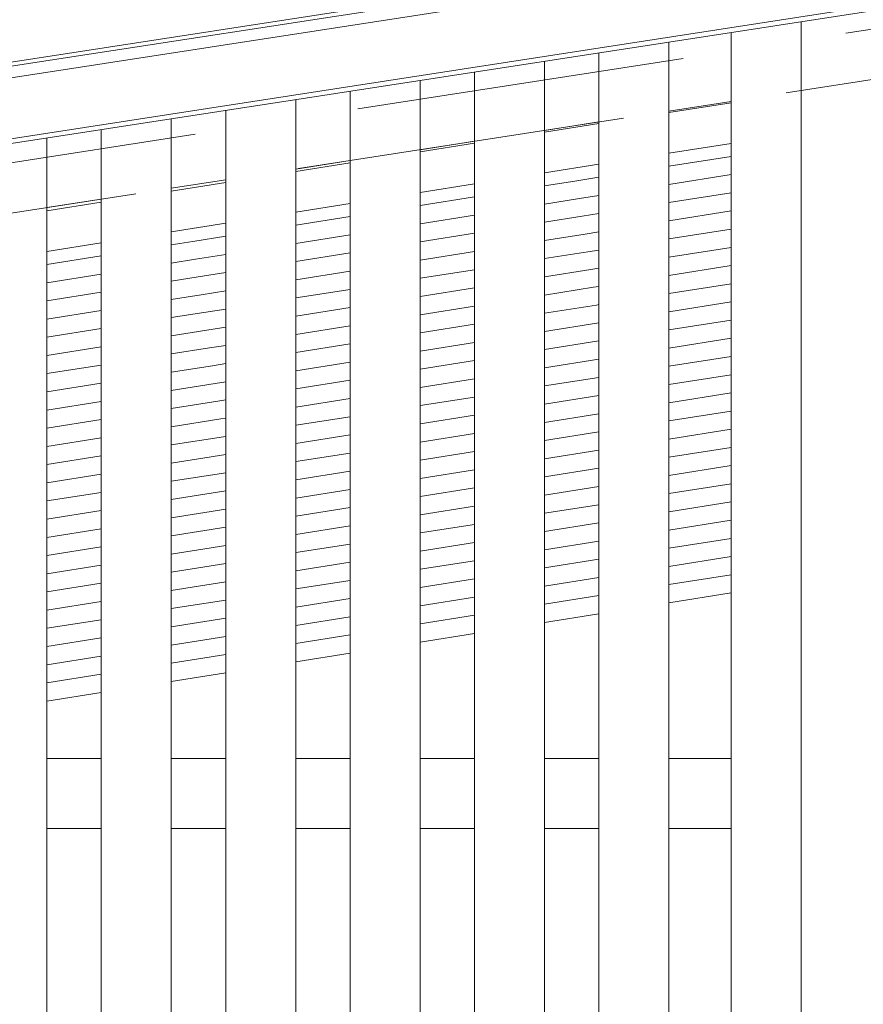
# Model space of a CAD drawing. Header units: millimetres. Extents: x -65 to 293624, y -1905 to 31061.
# Tile 240 of 256: x 121454 to 121997, y 23453 to 24087. Entities that reach past the tile are written whole.
import ezdxf

# ---------------------------------------------------------------- set-up
doc = ezdxf.new("R2010")
doc.units = ezdxf.units.MM
doc.header["$MEASUREMENT"] = 0
doc.linetypes.add('Hidden Line', pattern=[317.5, 211.666667, -105.833333])
for name, color, linetype in [('00 2D joon.AR', 7, 'Continuous'), ('00 Tekst.AR', 7, 'Continuous'), ('1236 Katuslaed.AR', 7, 'Continuous'), ('1245 Sisehoovi varjestus.AR', 7, 'Continuous'), ('1248 Vihmaveerennid.AR', 7, 'Continuous'), ('1253 Terrassipostid.AR', 7, 'Continuous'), ('1263 Katuse alusserv.AR', 7, 'Continuous')]:
    doc.layers.add(name, color=color, linetype=linetype)
doc.dimstyles.new('GENERATED_STYLE__1', dxfattribs={"dimtxt": 0.18, "dimasz": 91.2, "dimexe": 0.18, "dimexo": 0.0625, "dimgap": 0, "dimtad": 0, "dimtih": 1, "dimtoh": 1, "dimdec": 4, "dimzin": 0, "dimdsep": 46, "dimcen": 0.09, "dimadec": 0, "dimazin": 0, "dimtfac": 1, "dimtdec": 4, "dimtmove": 0, "dimatfit": 3, "dimldrblk": 'ARROWHEAD_5', "dimfxl": 0, "dimtolj": 1, "dimtzin": 0, "dimarcsym": 0})

# ---------------------------------------------------------------- blocks, each defined once
blk = doc.blocks.new('Section Element_1064_3', base_point=(20443.11, 12361.43))
at = {"layer": '1253 Terrassipostid.AR', "color": 7, "linetype": 'Continuous', "lineweight": 13}
blk.add_line((121956.87, 20346.46), (121956.87, 24085.34), dxfattribs=at)
blk = doc.blocks.new('Section Element_1428_3', base_point=(20443.11, 12361.43))
at = {"layer": '1248 Vihmaveerennid.AR', "color": 7, "linetype": 'Continuous', "lineweight": 13}
for p, q in [((107570.49, 21918.29), (129117.53, 25242.47)), ((107568.05, 21915.2), (129117.8, 25239.8)), ((115501.87, 23131.81), (129118.53, 25232.53)), ((115501.87, 23092.64), (129122.41, 25193.96)), ((115501.87, 23089.49), (129122.72, 25190.86))]:
    blk.add_line(p, q, dxfattribs=at)
blk = doc.blocks.new('Section Element_1675_3', base_point=(20443.11, 12361.43))
at = {"layer": '1245 Sisehoovi varjestus.AR', "color": 7, "linetype": 'Continuous', "lineweight": 13}
for p, q in [((121506.87, 23611.43), (121471.87, 23611.43)), ((121586.87, 23611.43), (121551.87, 23611.43)), ((121666.87, 23611.43), (121631.87, 23611.43)), ((121746.87, 23611.43), (121711.87, 23611.43)), ((121826.87, 23611.43), (121791.87, 23611.43)), ((121911.87, 23611.43), (121871.87, 23611.43)), ((121506.87, 23566.43), (121471.87, 23566.43)), ((121586.87, 23566.43), (121551.87, 23566.43)), ((121666.87, 23566.43), (121631.87, 23566.43)), ((121746.87, 23566.43), (121711.87, 23566.43)), ((121826.87, 23566.43), (121791.87, 23566.43)), ((121911.87, 23566.43), (121871.87, 23566.43))]:
    blk.add_line(p, q, dxfattribs=at)
blk = doc.blocks.new('*X2310', base_point=(20443.11, 12361.43))
at = {"layer": '1263 Katuse alusserv.AR', "color": 7, "linetype": 'Continuous', "lineweight": 13}
for p, q in [((121506.87, 23934.72), (121471.87, 23929.19)), ((121506.87, 23934.72), (121471.87, 23929.19)), ((121506.87, 23923.02), (121471.87, 23917.49)), ((121506.87, 23923.02), (121471.87, 23917.49)), ((121506.87, 23911.32), (121471.87, 23905.79)), ((121506.87, 23911.32), (121471.87, 23905.79)), ((121506.87, 23899.63), (121471.87, 23894.1)), ((121506.87, 23899.63), (121471.87, 23894.1)), ((121506.87, 23887.93), (121471.87, 23882.4)), ((121506.87, 23887.93), (121471.87, 23882.4)), ((121506.87, 23876.23), (121471.87, 23870.7)), ((121506.87, 23876.23), (121471.87, 23870.7)), ((121506.87, 23864.53), (121471.87, 23859)), ((121506.87, 23864.53), (121471.87, 23859)), ((121506.87, 23852.83), (121471.87, 23847.3)), ((121506.87, 23852.83), (121471.87, 23847.3)), ((121506.87, 23841.13), (121471.87, 23835.6)), ((121506.87, 23841.13), (121471.87, 23835.6)), ((121506.87, 23829.44), (121471.87, 23823.91)), ((121506.87, 23829.44), (121471.87, 23823.91)), ((121506.87, 23817.74), (121471.87, 23812.21)), ((121506.87, 23817.74), (121471.87, 23812.21)), ((121506.87, 23806.04), (121471.87, 23800.51)), ((121506.87, 23806.04), (121471.87, 23800.51)), ((121506.87, 23794.34), (121471.87, 23788.81)), ((121506.87, 23794.34), (121471.87, 23788.81)), ((121506.87, 23782.64), (121471.87, 23777.11)), ((121506.87, 23782.64), (121471.87, 23777.11)), ((121506.87, 23770.95), (121471.87, 23765.42)), ((121506.87, 23770.95), (121471.87, 23765.42)), ((121506.87, 23759.25), (121471.87, 23753.72)), ((121506.87, 23759.25), (121471.87, 23753.72)), ((121506.87, 23747.55), (121471.87, 23742.02)), ((121506.87, 23747.55), (121471.87, 23742.02)), ((121506.87, 23735.85), (121471.87, 23730.32)), ((121506.87, 23735.85), (121471.87, 23730.32)), ((121506.87, 23724.15), (121471.87, 23718.62)), ((121506.87, 23724.15), (121471.87, 23718.62)), ((121506.87, 23712.45), (121471.87, 23706.92)), ((121506.87, 23712.45), (121471.87, 23706.92)), ((121506.87, 23700.76), (121471.87, 23695.23)), ((121506.87, 23700.76), (121471.87, 23695.23)), ((121506.87, 23689.06), (121471.87, 23683.53)), ((121506.87, 23689.06), (121471.87, 23683.53)), ((121506.87, 23677.36), (121471.87, 23671.83)), ((121506.87, 23677.36), (121471.87, 23671.83)), ((121506.87, 23665.66), (121471.87, 23660.13)), ((121506.87, 23665.66), (121471.87, 23660.13))]:
    blk.add_line(p, q, dxfattribs=at)
blk = doc.blocks.new('*X2311', base_point=(20443.11, 12361.43))
at = {"layer": '1263 Katuse alusserv.AR', "color": 7, "linetype": 'Continuous', "lineweight": 13}
for p, q in [((121506.87, 23934.72), (121471.87, 23929.19)), ((121506.87, 23934.72), (121471.87, 23929.19)), ((121506.87, 23923.02), (121471.87, 23917.49)), ((121506.87, 23923.02), (121471.87, 23917.49)), ((121506.87, 23911.32), (121471.87, 23905.79)), ((121506.87, 23911.32), (121471.87, 23905.79)), ((121506.87, 23899.63), (121471.87, 23894.1)), ((121506.87, 23899.63), (121471.87, 23894.1)), ((121506.87, 23887.93), (121471.87, 23882.4)), ((121506.87, 23887.93), (121471.87, 23882.4)), ((121506.87, 23876.23), (121471.87, 23870.7)), ((121506.87, 23876.23), (121471.87, 23870.7)), ((121506.87, 23864.53), (121471.87, 23859)), ((121506.87, 23864.53), (121471.87, 23859)), ((121506.87, 23852.83), (121471.87, 23847.3)), ((121506.87, 23852.83), (121471.87, 23847.3)), ((121506.87, 23841.13), (121471.87, 23835.6)), ((121506.87, 23841.13), (121471.87, 23835.6)), ((121506.87, 23829.44), (121471.87, 23823.91)), ((121506.87, 23829.44), (121471.87, 23823.91)), ((121506.87, 23817.74), (121471.87, 23812.21)), ((121506.87, 23817.74), (121471.87, 23812.21)), ((121506.87, 23806.04), (121471.87, 23800.51)), ((121506.87, 23806.04), (121471.87, 23800.51)), ((121506.87, 23794.34), (121471.87, 23788.81)), ((121506.87, 23794.34), (121471.87, 23788.81)), ((121506.87, 23782.64), (121471.87, 23777.11)), ((121506.87, 23782.64), (121471.87, 23777.11)), ((121506.87, 23770.95), (121471.87, 23765.42)), ((121506.87, 23770.95), (121471.87, 23765.42)), ((121506.87, 23759.25), (121471.87, 23753.72)), ((121506.87, 23759.25), (121471.87, 23753.72)), ((121506.87, 23747.55), (121471.87, 23742.02)), ((121506.87, 23747.55), (121471.87, 23742.02)), ((121506.87, 23735.85), (121471.87, 23730.32)), ((121506.87, 23735.85), (121471.87, 23730.32)), ((121506.87, 23724.15), (121471.87, 23718.62)), ((121506.87, 23724.15), (121471.87, 23718.62)), ((121506.87, 23712.45), (121471.87, 23706.92)), ((121506.87, 23712.45), (121471.87, 23706.92)), ((121506.87, 23700.76), (121471.87, 23695.23)), ((121506.87, 23700.76), (121471.87, 23695.23)), ((121506.87, 23689.06), (121471.87, 23683.53)), ((121506.87, 23689.06), (121471.87, 23683.53)), ((121506.87, 23677.36), (121471.87, 23671.83)), ((121506.87, 23677.36), (121471.87, 23671.83)), ((121506.87, 23665.66), (121471.87, 23660.13)), ((121506.87, 23665.66), (121471.87, 23660.13))]:
    blk.add_line(p, q, dxfattribs=at)
blk = doc.blocks.new('*X2312', base_point=(20443.11, 12361.43))
at = {"layer": '1263 Katuse alusserv.AR', "color": 7, "linetype": 'Continuous', "lineweight": 13}
for p, q in [((121565.67, 23944.01), (121551.87, 23941.83)), ((121565.67, 23944.01), (121551.87, 23941.83)), ((121586.87, 23947.36), (121565.67, 23944.01)), ((121586.87, 23947.36), (121565.67, 23944.01)), ((121567.47, 23932.6), (121551.87, 23930.13)), ((121567.47, 23932.6), (121551.87, 23930.13)), ((121586.87, 23935.66), (121567.47, 23932.6)), ((121586.87, 23935.66), (121567.47, 23932.6)), ((121586.87, 23923.96), (121569.27, 23921.18)), ((121586.87, 23923.96), (121569.27, 23921.18)), ((121569.27, 23921.18), (121551.87, 23918.43)), ((121569.27, 23921.18), (121551.87, 23918.43)), ((121586.87, 23912.27), (121571.08, 23909.77)), ((121586.87, 23912.27), (121571.08, 23909.77)), ((121571.08, 23909.77), (121551.87, 23906.74)), ((121571.08, 23909.77), (121551.87, 23906.74)), ((121572.88, 23898.36), (121551.87, 23895.04)), ((121572.88, 23898.36), (121551.87, 23895.04)), ((121586.87, 23900.57), (121572.88, 23898.36)), ((121586.87, 23900.57), (121572.88, 23898.36)), ((121574.68, 23886.94), (121551.87, 23883.34)), ((121574.68, 23886.94), (121551.87, 23883.34)), ((121586.87, 23888.87), (121574.68, 23886.94)), ((121586.87, 23888.87), (121574.68, 23886.94)), ((121576.49, 23875.53), (121551.87, 23871.64)), ((121576.49, 23875.53), (121551.87, 23871.64)), ((121586.87, 23877.17), (121576.49, 23875.53)), ((121586.87, 23877.17), (121576.49, 23875.53)), ((121578.29, 23864.12), (121551.87, 23859.94)), ((121578.29, 23864.12), (121551.87, 23859.94)), ((121586.87, 23865.47), (121578.29, 23864.12)), ((121586.87, 23865.47), (121578.29, 23864.12)), ((121580.09, 23852.7), (121551.87, 23848.24)), ((121580.09, 23852.7), (121551.87, 23848.24)), ((121586.87, 23853.78), (121580.09, 23852.7)), ((121586.87, 23853.78), (121580.09, 23852.7)), ((121586.87, 23842.08), (121581.9, 23841.29)), ((121586.87, 23842.08), (121581.9, 23841.29)), ((121581.9, 23841.29), (121551.87, 23836.55)), ((121581.9, 23841.29), (121551.87, 23836.55)), ((121583.7, 23829.88), (121551.87, 23824.85)), ((121583.7, 23829.88), (121551.87, 23824.85)), ((121586.87, 23830.38), (121583.7, 23829.88)), ((121586.87, 23830.38), (121583.7, 23829.88)), ((121585.5, 23818.46), (121551.87, 23813.15)), ((121585.5, 23818.46), (121551.87, 23813.15)), ((121586.87, 23818.68), (121585.5, 23818.46)), ((121586.87, 23818.68), (121585.5, 23818.46)), ((121586.87, 23806.98), (121551.87, 23801.45)), ((121586.87, 23806.98), (121551.87, 23801.45)), ((121586.87, 23795.28), (121551.87, 23789.75)), ((121586.87, 23795.28), (121551.87, 23789.75)), ((121586.87, 23783.59), (121551.87, 23778.06)), ((121586.87, 23783.59), (121551.87, 23778.06)), ((121586.87, 23771.89), (121551.87, 23766.36)), ((121586.87, 23771.89), (121551.87, 23766.36)), ((121586.87, 23760.19), (121551.87, 23754.66)), ((121586.87, 23760.19), (121551.87, 23754.66)), ((121586.87, 23748.49), (121551.87, 23742.96)), ((121586.87, 23748.49), (121551.87, 23742.96)), ((121586.87, 23736.79), (121551.87, 23731.26)), ((121586.87, 23736.79), (121551.87, 23731.26)), ((121586.87, 23725.09), (121551.87, 23719.56)), ((121586.87, 23725.09), (121551.87, 23719.56)), ((121586.87, 23713.4), (121551.87, 23707.87)), ((121586.87, 23713.4), (121551.87, 23707.87)), ((121586.87, 23701.7), (121551.87, 23696.17)), ((121586.87, 23701.7), (121551.87, 23696.17)), ((121586.87, 23690), (121551.87, 23684.47)), ((121586.87, 23690), (121551.87, 23684.47)), ((121586.87, 23678.3), (121551.87, 23672.77)), ((121586.87, 23678.3), (121551.87, 23672.77))]:
    blk.add_line(p, q, dxfattribs=at)
blk = doc.blocks.new('*X2313', base_point=(20443.11, 12361.43))
at = {"layer": '1263 Katuse alusserv.AR', "color": 7, "linetype": 'Continuous', "lineweight": 13}
for p, q in [((121565.67, 23944.01), (121551.87, 23941.83)), ((121565.67, 23944.01), (121551.87, 23941.83)), ((121586.87, 23947.36), (121565.67, 23944.01)), ((121586.87, 23947.36), (121565.67, 23944.01)), ((121567.47, 23932.6), (121551.87, 23930.13)), ((121567.47, 23932.6), (121551.87, 23930.13)), ((121586.87, 23935.66), (121567.47, 23932.6)), ((121586.87, 23935.66), (121567.47, 23932.6)), ((121586.87, 23923.96), (121569.27, 23921.18)), ((121586.87, 23923.96), (121569.27, 23921.18)), ((121569.27, 23921.18), (121551.87, 23918.43)), ((121569.27, 23921.18), (121551.87, 23918.43)), ((121586.87, 23912.27), (121571.08, 23909.77)), ((121586.87, 23912.27), (121571.08, 23909.77)), ((121571.08, 23909.77), (121551.87, 23906.74)), ((121571.08, 23909.77), (121551.87, 23906.74)), ((121572.88, 23898.36), (121551.87, 23895.04)), ((121572.88, 23898.36), (121551.87, 23895.04)), ((121586.87, 23900.57), (121572.88, 23898.36)), ((121586.87, 23900.57), (121572.88, 23898.36)), ((121574.68, 23886.94), (121551.87, 23883.34)), ((121574.68, 23886.94), (121551.87, 23883.34)), ((121586.87, 23888.87), (121574.68, 23886.94)), ((121586.87, 23888.87), (121574.68, 23886.94)), ((121576.49, 23875.53), (121551.87, 23871.64)), ((121576.49, 23875.53), (121551.87, 23871.64)), ((121586.87, 23877.17), (121576.49, 23875.53)), ((121586.87, 23877.17), (121576.49, 23875.53)), ((121578.29, 23864.12), (121551.87, 23859.94)), ((121578.29, 23864.12), (121551.87, 23859.94)), ((121586.87, 23865.47), (121578.29, 23864.12)), ((121586.87, 23865.47), (121578.29, 23864.12)), ((121580.09, 23852.7), (121551.87, 23848.24)), ((121580.09, 23852.7), (121551.87, 23848.24)), ((121586.87, 23853.78), (121580.09, 23852.7)), ((121586.87, 23853.78), (121580.09, 23852.7)), ((121586.87, 23842.08), (121581.9, 23841.29)), ((121586.87, 23842.08), (121581.9, 23841.29)), ((121581.9, 23841.29), (121551.87, 23836.55)), ((121581.9, 23841.29), (121551.87, 23836.55)), ((121583.7, 23829.88), (121551.87, 23824.85)), ((121583.7, 23829.88), (121551.87, 23824.85)), ((121586.87, 23830.38), (121583.7, 23829.88)), ((121586.87, 23830.38), (121583.7, 23829.88)), ((121585.5, 23818.46), (121551.87, 23813.15)), ((121585.5, 23818.46), (121551.87, 23813.15)), ((121586.87, 23818.68), (121585.5, 23818.46)), ((121586.87, 23818.68), (121585.5, 23818.46)), ((121586.87, 23806.98), (121551.87, 23801.45)), ((121586.87, 23806.98), (121551.87, 23801.45)), ((121586.87, 23795.28), (121551.87, 23789.75)), ((121586.87, 23795.28), (121551.87, 23789.75)), ((121586.87, 23783.59), (121551.87, 23778.06)), ((121586.87, 23783.59), (121551.87, 23778.06)), ((121586.87, 23771.89), (121551.87, 23766.36)), ((121586.87, 23771.89), (121551.87, 23766.36)), ((121586.87, 23760.19), (121551.87, 23754.66)), ((121586.87, 23760.19), (121551.87, 23754.66)), ((121586.87, 23748.49), (121551.87, 23742.96)), ((121586.87, 23748.49), (121551.87, 23742.96)), ((121586.87, 23736.79), (121551.87, 23731.26)), ((121586.87, 23736.79), (121551.87, 23731.26)), ((121586.87, 23725.09), (121551.87, 23719.56)), ((121586.87, 23725.09), (121551.87, 23719.56)), ((121586.87, 23713.4), (121551.87, 23707.87)), ((121586.87, 23713.4), (121551.87, 23707.87)), ((121586.87, 23701.7), (121551.87, 23696.17)), ((121586.87, 23701.7), (121551.87, 23696.17)), ((121586.87, 23690), (121551.87, 23684.47)), ((121586.87, 23690), (121551.87, 23684.47)), ((121586.87, 23678.3), (121551.87, 23672.77)), ((121586.87, 23678.3), (121551.87, 23672.77))]:
    blk.add_line(p, q, dxfattribs=at)
blk = doc.blocks.new('*X2314', base_point=(20443.11, 12361.43))
at = {"layer": '1263 Katuse alusserv.AR', "color": 7, "linetype": 'Continuous', "lineweight": 13}
for p, q in [((121666.87, 23960), (121631.87, 23954.47)), ((121666.87, 23960), (121631.87, 23954.47)), ((121666.87, 23948.3), (121631.87, 23942.77)), ((121666.87, 23948.3), (121631.87, 23942.77)), ((121666.87, 23936.61), (121631.87, 23931.07)), ((121666.87, 23936.61), (121631.87, 23931.07)), ((121666.87, 23924.91), (121631.87, 23919.38)), ((121666.87, 23924.91), (121631.87, 23919.38)), ((121666.87, 23913.21), (121631.87, 23907.68)), ((121666.87, 23913.21), (121631.87, 23907.68)), ((121666.87, 23901.51), (121631.87, 23895.98)), ((121666.87, 23901.51), (121631.87, 23895.98)), ((121666.87, 23889.81), (121631.87, 23884.28)), ((121666.87, 23889.81), (121631.87, 23884.28)), ((121666.87, 23878.11), (121631.87, 23872.58)), ((121666.87, 23878.11), (121631.87, 23872.58)), ((121666.87, 23866.42), (121631.87, 23860.89)), ((121666.87, 23866.42), (121631.87, 23860.89)), ((121666.87, 23854.72), (121631.87, 23849.19)), ((121666.87, 23854.72), (121631.87, 23849.19)), ((121666.87, 23843.02), (121631.87, 23837.49)), ((121666.87, 23843.02), (121631.87, 23837.49)), ((121666.87, 23831.32), (121631.87, 23825.79)), ((121666.87, 23831.32), (121631.87, 23825.79)), ((121666.87, 23819.62), (121631.87, 23814.09)), ((121666.87, 23819.62), (121631.87, 23814.09)), ((121666.87, 23807.92), (121631.87, 23802.39)), ((121666.87, 23807.92), (121631.87, 23802.39)), ((121666.87, 23796.23), (121631.87, 23790.7)), ((121666.87, 23796.23), (121631.87, 23790.7)), ((121666.87, 23784.53), (121631.87, 23779)), ((121666.87, 23784.53), (121631.87, 23779)), ((121666.87, 23772.83), (121631.87, 23767.3)), ((121666.87, 23772.83), (121631.87, 23767.3)), ((121666.87, 23761.13), (121631.87, 23755.6)), ((121666.87, 23761.13), (121631.87, 23755.6)), ((121666.87, 23749.43), (121631.87, 23743.9)), ((121666.87, 23749.43), (121631.87, 23743.9)), ((121666.87, 23737.73), (121631.87, 23732.2)), ((121666.87, 23737.73), (121631.87, 23732.2)), ((121666.87, 23726.04), (121631.87, 23720.51)), ((121666.87, 23726.04), (121631.87, 23720.51)), ((121666.87, 23714.34), (121631.87, 23708.81)), ((121666.87, 23714.34), (121631.87, 23708.81)), ((121666.87, 23702.64), (121631.87, 23697.11)), ((121666.87, 23702.64), (121631.87, 23697.11)), ((121666.87, 23690.94), (121631.87, 23685.41)), ((121666.87, 23690.94), (121631.87, 23685.41))]:
    blk.add_line(p, q, dxfattribs=at)
blk = doc.blocks.new('*X2315', base_point=(20443.11, 12361.43))
at = {"layer": '1263 Katuse alusserv.AR', "color": 7, "linetype": 'Continuous', "lineweight": 13}
for p, q in [((121666.87, 23960), (121631.87, 23954.47)), ((121666.87, 23960), (121631.87, 23954.47)), ((121666.87, 23948.3), (121631.87, 23942.77)), ((121666.87, 23948.3), (121631.87, 23942.77)), ((121666.87, 23936.61), (121631.87, 23931.07)), ((121666.87, 23936.61), (121631.87, 23931.07)), ((121666.87, 23924.91), (121631.87, 23919.38)), ((121666.87, 23924.91), (121631.87, 23919.38)), ((121666.87, 23913.21), (121631.87, 23907.68)), ((121666.87, 23913.21), (121631.87, 23907.68)), ((121666.87, 23901.51), (121631.87, 23895.98)), ((121666.87, 23901.51), (121631.87, 23895.98)), ((121666.87, 23889.81), (121631.87, 23884.28)), ((121666.87, 23889.81), (121631.87, 23884.28)), ((121666.87, 23878.11), (121631.87, 23872.58)), ((121666.87, 23878.11), (121631.87, 23872.58)), ((121666.87, 23866.42), (121631.87, 23860.89)), ((121666.87, 23866.42), (121631.87, 23860.89)), ((121666.87, 23854.72), (121631.87, 23849.19)), ((121666.87, 23854.72), (121631.87, 23849.19)), ((121666.87, 23843.02), (121631.87, 23837.49)), ((121666.87, 23843.02), (121631.87, 23837.49)), ((121666.87, 23831.32), (121631.87, 23825.79)), ((121666.87, 23831.32), (121631.87, 23825.79)), ((121666.87, 23819.62), (121631.87, 23814.09)), ((121666.87, 23819.62), (121631.87, 23814.09)), ((121666.87, 23807.92), (121631.87, 23802.39)), ((121666.87, 23807.92), (121631.87, 23802.39)), ((121666.87, 23796.23), (121631.87, 23790.7)), ((121666.87, 23796.23), (121631.87, 23790.7)), ((121666.87, 23784.53), (121631.87, 23779)), ((121666.87, 23784.53), (121631.87, 23779)), ((121666.87, 23772.83), (121631.87, 23767.3)), ((121666.87, 23772.83), (121631.87, 23767.3)), ((121666.87, 23761.13), (121631.87, 23755.6)), ((121666.87, 23761.13), (121631.87, 23755.6)), ((121666.87, 23749.43), (121631.87, 23743.9)), ((121666.87, 23749.43), (121631.87, 23743.9)), ((121666.87, 23737.73), (121631.87, 23732.2)), ((121666.87, 23737.73), (121631.87, 23732.2)), ((121666.87, 23726.04), (121631.87, 23720.51)), ((121666.87, 23726.04), (121631.87, 23720.51)), ((121666.87, 23714.34), (121631.87, 23708.81)), ((121666.87, 23714.34), (121631.87, 23708.81)), ((121666.87, 23702.64), (121631.87, 23697.11)), ((121666.87, 23702.64), (121631.87, 23697.11)), ((121666.87, 23690.94), (121631.87, 23685.41)), ((121666.87, 23690.94), (121631.87, 23685.41))]:
    blk.add_line(p, q, dxfattribs=at)
blk = doc.blocks.new('*X2316', base_point=(20443.11, 12361.43))
at = {"layer": '1263 Katuse alusserv.AR', "color": 7, "linetype": 'Continuous', "lineweight": 13}
for p, q in [((121746.87, 23972.64), (121711.87, 23967.11)), ((121746.87, 23972.64), (121711.87, 23967.11)), ((121746.87, 23960.94), (121711.87, 23955.41)), ((121746.87, 23960.94), (121711.87, 23955.41)), ((121746.87, 23949.25), (121711.87, 23943.72)), ((121746.87, 23949.25), (121711.87, 23943.72)), ((121746.87, 23937.55), (121711.87, 23932.02)), ((121746.87, 23937.55), (121711.87, 23932.02)), ((121746.87, 23925.85), (121711.87, 23920.32)), ((121746.87, 23925.85), (121711.87, 23920.32)), ((121746.87, 23914.15), (121711.87, 23908.62)), ((121746.87, 23914.15), (121711.87, 23908.62)), ((121746.87, 23902.45), (121711.87, 23896.92)), ((121746.87, 23902.45), (121711.87, 23896.92)), ((121746.87, 23890.75), (121711.87, 23885.22)), ((121746.87, 23890.75), (121711.87, 23885.22)), ((121746.87, 23879.06), (121711.87, 23873.53)), ((121746.87, 23879.06), (121711.87, 23873.53)), ((121746.87, 23867.36), (121711.87, 23861.83)), ((121746.87, 23867.36), (121711.87, 23861.83)), ((121746.87, 23855.66), (121711.87, 23850.13)), ((121746.87, 23855.66), (121711.87, 23850.13)), ((121746.87, 23843.96), (121711.87, 23838.43)), ((121746.87, 23843.96), (121711.87, 23838.43)), ((121746.87, 23832.26), (121711.87, 23826.73)), ((121746.87, 23832.26), (121711.87, 23826.73)), ((121746.87, 23820.56), (121711.87, 23815.03)), ((121746.87, 23820.56), (121711.87, 23815.03)), ((121746.87, 23808.87), (121711.87, 23803.34)), ((121746.87, 23808.87), (121711.87, 23803.34)), ((121746.87, 23797.17), (121711.87, 23791.64)), ((121746.87, 23797.17), (121711.87, 23791.64)), ((121746.87, 23785.47), (121711.87, 23779.94)), ((121746.87, 23785.47), (121711.87, 23779.94)), ((121746.87, 23773.77), (121711.87, 23768.24)), ((121746.87, 23773.77), (121711.87, 23768.24)), ((121746.87, 23762.07), (121711.87, 23756.54)), ((121746.87, 23762.07), (121711.87, 23756.54)), ((121746.87, 23750.37), (121711.87, 23744.84)), ((121746.87, 23750.37), (121711.87, 23744.84)), ((121746.87, 23738.68), (121711.87, 23733.15)), ((121746.87, 23738.68), (121711.87, 23733.15)), ((121746.87, 23726.98), (121711.87, 23721.45)), ((121746.87, 23726.98), (121711.87, 23721.45)), ((121746.87, 23715.28), (121711.87, 23709.75)), ((121746.87, 23715.28), (121711.87, 23709.75)), ((121746.87, 23703.58), (121711.87, 23698.05)), ((121746.87, 23703.58), (121711.87, 23698.05))]:
    blk.add_line(p, q, dxfattribs=at)
blk = doc.blocks.new('*X2317', base_point=(20443.11, 12361.43))
at = {"layer": '1263 Katuse alusserv.AR', "color": 7, "linetype": 'Continuous', "lineweight": 13}
for p, q in [((121746.87, 23972.64), (121711.87, 23967.11)), ((121746.87, 23972.64), (121711.87, 23967.11)), ((121746.87, 23960.94), (121711.87, 23955.41)), ((121746.87, 23960.94), (121711.87, 23955.41)), ((121746.87, 23949.25), (121711.87, 23943.72)), ((121746.87, 23949.25), (121711.87, 23943.72)), ((121746.87, 23937.55), (121711.87, 23932.02)), ((121746.87, 23937.55), (121711.87, 23932.02)), ((121746.87, 23925.85), (121711.87, 23920.32)), ((121746.87, 23925.85), (121711.87, 23920.32)), ((121746.87, 23914.15), (121711.87, 23908.62)), ((121746.87, 23914.15), (121711.87, 23908.62)), ((121746.87, 23902.45), (121711.87, 23896.92)), ((121746.87, 23902.45), (121711.87, 23896.92)), ((121746.87, 23890.75), (121711.87, 23885.22)), ((121746.87, 23890.75), (121711.87, 23885.22)), ((121746.87, 23879.06), (121711.87, 23873.53)), ((121746.87, 23879.06), (121711.87, 23873.53)), ((121746.87, 23867.36), (121711.87, 23861.83)), ((121746.87, 23867.36), (121711.87, 23861.83)), ((121746.87, 23855.66), (121711.87, 23850.13)), ((121746.87, 23855.66), (121711.87, 23850.13)), ((121746.87, 23843.96), (121711.87, 23838.43)), ((121746.87, 23843.96), (121711.87, 23838.43)), ((121746.87, 23832.26), (121711.87, 23826.73)), ((121746.87, 23832.26), (121711.87, 23826.73)), ((121746.87, 23820.56), (121711.87, 23815.03)), ((121746.87, 23820.56), (121711.87, 23815.03)), ((121746.87, 23808.87), (121711.87, 23803.34)), ((121746.87, 23808.87), (121711.87, 23803.34)), ((121746.87, 23797.17), (121711.87, 23791.64)), ((121746.87, 23797.17), (121711.87, 23791.64)), ((121746.87, 23785.47), (121711.87, 23779.94)), ((121746.87, 23785.47), (121711.87, 23779.94)), ((121746.87, 23773.77), (121711.87, 23768.24)), ((121746.87, 23773.77), (121711.87, 23768.24)), ((121746.87, 23762.07), (121711.87, 23756.54)), ((121746.87, 23762.07), (121711.87, 23756.54)), ((121746.87, 23750.37), (121711.87, 23744.84)), ((121746.87, 23750.37), (121711.87, 23744.84)), ((121746.87, 23738.68), (121711.87, 23733.15)), ((121746.87, 23738.68), (121711.87, 23733.15)), ((121746.87, 23726.98), (121711.87, 23721.45)), ((121746.87, 23726.98), (121711.87, 23721.45)), ((121746.87, 23715.28), (121711.87, 23709.75)), ((121746.87, 23715.28), (121711.87, 23709.75)), ((121746.87, 23703.58), (121711.87, 23698.05)), ((121746.87, 23703.58), (121711.87, 23698.05))]:
    blk.add_line(p, q, dxfattribs=at)
blk = doc.blocks.new('*X2318', base_point=(20443.11, 12361.43))
at = {"layer": '1263 Katuse alusserv.AR', "color": 7, "linetype": 'Continuous', "lineweight": 13}
for p, q in [((121812.6, 23983.03), (121791.87, 23979.75)), ((121812.6, 23983.03), (121791.87, 23979.75)), ((121826.87, 23985.28), (121812.6, 23983.03)), ((121826.87, 23985.28), (121812.6, 23983.03)), ((121814.41, 23971.61), (121791.87, 23968.05)), ((121814.41, 23971.61), (121791.87, 23968.05)), ((121826.87, 23973.58), (121814.41, 23971.61)), ((121826.87, 23973.58), (121814.41, 23971.61)), ((121826.87, 23961.89), (121816.21, 23960.2)), ((121826.87, 23961.89), (121816.21, 23960.2)), ((121816.21, 23960.2), (121791.87, 23956.36)), ((121816.21, 23960.2), (121791.87, 23956.36)), ((121826.87, 23950.19), (121818.01, 23948.79)), ((121826.87, 23950.19), (121818.01, 23948.79)), ((121818.01, 23948.79), (121791.87, 23944.66)), ((121818.01, 23948.79), (121791.87, 23944.66)), ((121819.82, 23937.37), (121791.87, 23932.96)), ((121819.82, 23937.37), (121791.87, 23932.96)), ((121826.87, 23938.49), (121819.82, 23937.37)), ((121826.87, 23938.49), (121819.82, 23937.37)), ((121821.62, 23925.96), (121791.87, 23921.26)), ((121821.62, 23925.96), (121791.87, 23921.26)), ((121826.87, 23926.79), (121821.62, 23925.96)), ((121826.87, 23926.79), (121821.62, 23925.96)), ((121823.42, 23914.55), (121791.87, 23909.56)), ((121823.42, 23914.55), (121791.87, 23909.56)), ((121826.87, 23915.09), (121823.42, 23914.55)), ((121826.87, 23915.09), (121823.42, 23914.55)), ((121825.23, 23903.13), (121791.87, 23897.86)), ((121825.23, 23903.13), (121791.87, 23897.86)), ((121826.87, 23903.39), (121825.23, 23903.13)), ((121826.87, 23903.39), (121825.23, 23903.13)), ((121826.87, 23891.7), (121791.87, 23886.17)), ((121826.87, 23891.7), (121791.87, 23886.17)), ((121826.87, 23880), (121791.87, 23874.47)), ((121826.87, 23880), (121791.87, 23874.47)), ((121826.87, 23868.3), (121791.87, 23862.77)), ((121826.87, 23868.3), (121791.87, 23862.77)), ((121826.87, 23856.6), (121791.87, 23851.07)), ((121826.87, 23856.6), (121791.87, 23851.07)), ((121826.87, 23844.9), (121791.87, 23839.37)), ((121826.87, 23844.9), (121791.87, 23839.37)), ((121826.87, 23833.2), (121791.87, 23827.67)), ((121826.87, 23833.2), (121791.87, 23827.67)), ((121826.87, 23821.51), (121791.87, 23815.98)), ((121826.87, 23821.51), (121791.87, 23815.98)), ((121826.87, 23809.81), (121791.87, 23804.28)), ((121826.87, 23809.81), (121791.87, 23804.28)), ((121826.87, 23798.11), (121791.87, 23792.58)), ((121826.87, 23798.11), (121791.87, 23792.58)), ((121826.87, 23786.41), (121791.87, 23780.88)), ((121826.87, 23786.41), (121791.87, 23780.88)), ((121826.87, 23774.71), (121791.87, 23769.18)), ((121826.87, 23774.71), (121791.87, 23769.18)), ((121826.87, 23763.02), (121791.87, 23757.48)), ((121826.87, 23763.02), (121791.87, 23757.48)), ((121826.87, 23751.32), (121791.87, 23745.79)), ((121826.87, 23751.32), (121791.87, 23745.79)), ((121826.87, 23739.62), (121791.87, 23734.09)), ((121826.87, 23739.62), (121791.87, 23734.09)), ((121826.87, 23727.92), (121791.87, 23722.39)), ((121826.87, 23727.92), (121791.87, 23722.39)), ((121826.87, 23716.22), (121791.87, 23710.69)), ((121826.87, 23716.22), (121791.87, 23710.69))]:
    blk.add_line(p, q, dxfattribs=at)
blk = doc.blocks.new('*X2319', base_point=(20443.11, 12361.43))
at = {"layer": '1263 Katuse alusserv.AR', "color": 7, "linetype": 'Continuous', "lineweight": 13}
for p, q in [((121812.6, 23983.03), (121791.87, 23979.75)), ((121812.6, 23983.03), (121791.87, 23979.75)), ((121826.87, 23985.28), (121812.6, 23983.03)), ((121826.87, 23985.28), (121812.6, 23983.03)), ((121814.41, 23971.61), (121791.87, 23968.05)), ((121814.41, 23971.61), (121791.87, 23968.05)), ((121826.87, 23973.58), (121814.41, 23971.61)), ((121826.87, 23973.58), (121814.41, 23971.61)), ((121826.87, 23961.89), (121816.21, 23960.2)), ((121826.87, 23961.89), (121816.21, 23960.2)), ((121816.21, 23960.2), (121791.87, 23956.36)), ((121816.21, 23960.2), (121791.87, 23956.36)), ((121826.87, 23950.19), (121818.01, 23948.79)), ((121826.87, 23950.19), (121818.01, 23948.79)), ((121818.01, 23948.79), (121791.87, 23944.66)), ((121818.01, 23948.79), (121791.87, 23944.66)), ((121819.82, 23937.37), (121791.87, 23932.96)), ((121819.82, 23937.37), (121791.87, 23932.96)), ((121826.87, 23938.49), (121819.82, 23937.37)), ((121826.87, 23938.49), (121819.82, 23937.37)), ((121821.62, 23925.96), (121791.87, 23921.26)), ((121821.62, 23925.96), (121791.87, 23921.26)), ((121826.87, 23926.79), (121821.62, 23925.96)), ((121826.87, 23926.79), (121821.62, 23925.96)), ((121823.42, 23914.55), (121791.87, 23909.56)), ((121823.42, 23914.55), (121791.87, 23909.56)), ((121826.87, 23915.09), (121823.42, 23914.55)), ((121826.87, 23915.09), (121823.42, 23914.55)), ((121825.23, 23903.13), (121791.87, 23897.86)), ((121825.23, 23903.13), (121791.87, 23897.86)), ((121826.87, 23903.39), (121825.23, 23903.13)), ((121826.87, 23903.39), (121825.23, 23903.13)), ((121826.87, 23891.7), (121791.87, 23886.17)), ((121826.87, 23891.7), (121791.87, 23886.17)), ((121826.87, 23880), (121791.87, 23874.47)), ((121826.87, 23880), (121791.87, 23874.47)), ((121826.87, 23868.3), (121791.87, 23862.77)), ((121826.87, 23868.3), (121791.87, 23862.77)), ((121826.87, 23856.6), (121791.87, 23851.07)), ((121826.87, 23856.6), (121791.87, 23851.07)), ((121826.87, 23844.9), (121791.87, 23839.37)), ((121826.87, 23844.9), (121791.87, 23839.37)), ((121826.87, 23833.2), (121791.87, 23827.67)), ((121826.87, 23833.2), (121791.87, 23827.67)), ((121826.87, 23821.51), (121791.87, 23815.98)), ((121826.87, 23821.51), (121791.87, 23815.98)), ((121826.87, 23809.81), (121791.87, 23804.28)), ((121826.87, 23809.81), (121791.87, 23804.28)), ((121826.87, 23798.11), (121791.87, 23792.58)), ((121826.87, 23798.11), (121791.87, 23792.58)), ((121826.87, 23786.41), (121791.87, 23780.88)), ((121826.87, 23786.41), (121791.87, 23780.88)), ((121826.87, 23774.71), (121791.87, 23769.18)), ((121826.87, 23774.71), (121791.87, 23769.18)), ((121826.87, 23763.02), (121791.87, 23757.48)), ((121826.87, 23763.02), (121791.87, 23757.48)), ((121826.87, 23751.32), (121791.87, 23745.79)), ((121826.87, 23751.32), (121791.87, 23745.79)), ((121826.87, 23739.62), (121791.87, 23734.09)), ((121826.87, 23739.62), (121791.87, 23734.09)), ((121826.87, 23727.92), (121791.87, 23722.39)), ((121826.87, 23727.92), (121791.87, 23722.39)), ((121826.87, 23716.22), (121791.87, 23710.69)), ((121826.87, 23716.22), (121791.87, 23710.69))]:
    blk.add_line(p, q, dxfattribs=at)
blk = doc.blocks.new('*X2320', base_point=(20443.11, 12361.43))
at = {"layer": '1263 Katuse alusserv.AR', "color": 7, "linetype": 'Continuous', "lineweight": 13}
for p, q in [((121911.87, 23998.71), (121871.87, 23992.39)), ((121911.87, 23998.71), (121871.87, 23992.39)), ((121911.87, 23987.01), (121871.87, 23980.69)), ((121911.87, 23987.01), (121871.87, 23980.69)), ((121911.87, 23975.32), (121871.87, 23969)), ((121911.87, 23975.32), (121871.87, 23969)), ((121911.87, 23963.62), (121871.87, 23957.3)), ((121911.87, 23963.62), (121871.87, 23957.3)), ((121911.87, 23951.92), (121871.87, 23945.6)), ((121911.87, 23951.92), (121871.87, 23945.6)), ((121911.87, 23940.22), (121871.87, 23933.9)), ((121911.87, 23940.22), (121871.87, 23933.9)), ((121911.87, 23928.52), (121871.87, 23922.2)), ((121911.87, 23928.52), (121871.87, 23922.2)), ((121911.87, 23916.82), (121871.87, 23910.5)), ((121911.87, 23916.82), (121871.87, 23910.5)), ((121911.87, 23905.13), (121871.87, 23898.81)), ((121911.87, 23905.13), (121871.87, 23898.81)), ((121911.87, 23893.43), (121871.87, 23887.11)), ((121911.87, 23893.43), (121871.87, 23887.11)), ((121911.87, 23881.73), (121871.87, 23875.41)), ((121911.87, 23881.73), (121871.87, 23875.41)), ((121911.87, 23870.03), (121871.87, 23863.71)), ((121911.87, 23870.03), (121871.87, 23863.71)), ((121911.87, 23858.33), (121871.87, 23852.01)), ((121911.87, 23858.33), (121871.87, 23852.01)), ((121911.87, 23846.64), (121871.87, 23840.31)), ((121911.87, 23846.64), (121871.87, 23840.31)), ((121911.87, 23834.94), (121871.87, 23828.62)), ((121911.87, 23834.94), (121871.87, 23828.62)), ((121911.87, 23823.24), (121871.87, 23816.92)), ((121911.87, 23823.24), (121871.87, 23816.92)), ((121911.87, 23811.54), (121871.87, 23805.22)), ((121911.87, 23811.54), (121871.87, 23805.22)), ((121911.87, 23799.84), (121871.87, 23793.52)), ((121911.87, 23799.84), (121871.87, 23793.52)), ((121911.87, 23788.14), (121871.87, 23781.82)), ((121911.87, 23788.14), (121871.87, 23781.82)), ((121911.87, 23776.45), (121871.87, 23770.13)), ((121911.87, 23776.45), (121871.87, 23770.13)), ((121911.87, 23764.75), (121871.87, 23758.43)), ((121911.87, 23764.75), (121871.87, 23758.43)), ((121911.87, 23753.05), (121871.87, 23746.73)), ((121911.87, 23753.05), (121871.87, 23746.73)), ((121911.87, 23741.35), (121871.87, 23735.03)), ((121911.87, 23741.35), (121871.87, 23735.03)), ((121911.87, 23729.65), (121871.87, 23723.33)), ((121911.87, 23729.65), (121871.87, 23723.33))]:
    blk.add_line(p, q, dxfattribs=at)
blk = doc.blocks.new('*X2321', base_point=(20443.11, 12361.43))
at = {"layer": '1263 Katuse alusserv.AR', "color": 7, "linetype": 'Continuous', "lineweight": 13}
for p, q in [((121911.87, 23998.71), (121871.87, 23992.39)), ((121911.87, 23998.71), (121871.87, 23992.39)), ((121911.87, 23987.01), (121871.87, 23980.69)), ((121911.87, 23987.01), (121871.87, 23980.69)), ((121911.87, 23975.32), (121871.87, 23969)), ((121911.87, 23975.32), (121871.87, 23969)), ((121911.87, 23963.62), (121871.87, 23957.3)), ((121911.87, 23963.62), (121871.87, 23957.3)), ((121911.87, 23951.92), (121871.87, 23945.6)), ((121911.87, 23951.92), (121871.87, 23945.6)), ((121911.87, 23940.22), (121871.87, 23933.9)), ((121911.87, 23940.22), (121871.87, 23933.9)), ((121911.87, 23928.52), (121871.87, 23922.2)), ((121911.87, 23928.52), (121871.87, 23922.2)), ((121911.87, 23916.82), (121871.87, 23910.5)), ((121911.87, 23916.82), (121871.87, 23910.5)), ((121911.87, 23905.13), (121871.87, 23898.81)), ((121911.87, 23905.13), (121871.87, 23898.81)), ((121911.87, 23893.43), (121871.87, 23887.11)), ((121911.87, 23893.43), (121871.87, 23887.11)), ((121911.87, 23881.73), (121871.87, 23875.41)), ((121911.87, 23881.73), (121871.87, 23875.41)), ((121911.87, 23870.03), (121871.87, 23863.71)), ((121911.87, 23870.03), (121871.87, 23863.71)), ((121911.87, 23858.33), (121871.87, 23852.01)), ((121911.87, 23858.33), (121871.87, 23852.01)), ((121911.87, 23846.64), (121871.87, 23840.31)), ((121911.87, 23846.64), (121871.87, 23840.31)), ((121911.87, 23834.94), (121871.87, 23828.62)), ((121911.87, 23834.94), (121871.87, 23828.62)), ((121911.87, 23823.24), (121871.87, 23816.92)), ((121911.87, 23823.24), (121871.87, 23816.92)), ((121911.87, 23811.54), (121871.87, 23805.22)), ((121911.87, 23811.54), (121871.87, 23805.22)), ((121911.87, 23799.84), (121871.87, 23793.52)), ((121911.87, 23799.84), (121871.87, 23793.52)), ((121911.87, 23788.14), (121871.87, 23781.82)), ((121911.87, 23788.14), (121871.87, 23781.82)), ((121911.87, 23776.45), (121871.87, 23770.13)), ((121911.87, 23776.45), (121871.87, 23770.13)), ((121911.87, 23764.75), (121871.87, 23758.43)), ((121911.87, 23764.75), (121871.87, 23758.43)), ((121911.87, 23753.05), (121871.87, 23746.73)), ((121911.87, 23753.05), (121871.87, 23746.73)), ((121911.87, 23741.35), (121871.87, 23735.03)), ((121911.87, 23741.35), (121871.87, 23735.03)), ((121911.87, 23729.65), (121871.87, 23723.33)), ((121911.87, 23729.65), (121871.87, 23723.33))]:
    blk.add_line(p, q, dxfattribs=at)
blk = doc.blocks.new('Section Element_1680_3', base_point=(20443.11, 12361.43))
at = {"layer": '1263 Katuse alusserv.AR', "color": 7, "linetype": 'Continuous', "lineweight": 13}
for p, q in [((121871.87, 23711.63), (121911.87, 23717.95)), ((121791.87, 23698.99), (121826.87, 23704.52)), ((121711.87, 23686.35), (121746.87, 23691.88)), ((121631.87, 23673.71), (121666.87, 23679.24)), ((121551.87, 23661.07), (121586.87, 23666.6)), ((121471.87, 23648.43), (121506.87, 23653.96))]:
    blk.add_line(p, q, dxfattribs=at)
at = {"layer": '1263 Katuse alusserv.AR', "lineweight": 0}
for name in ['*X2320', '*X2321', '*X2318', '*X2319', '*X2316', '*X2317', '*X2314', '*X2315', '*X2312', '*X2313', '*X2310', '*X2311']:
    blk.add_blockref(name, (20443.11, 12361.43), dxfattribs=at)
blk = doc.blocks.new('Section Element_1941_3', base_point=(20443.11, 12361.43))
at = {"layer": '1245 Sisehoovi varjestus.AR', "color": 7, "linetype": 'Continuous', "lineweight": 13}
for p, q in [((121911.87, 24033.26), (121871.87, 24026.94)), ((121826.87, 24019.83), (121791.87, 24014.3)), ((121746.87, 24007.19), (121711.87, 24001.66)), ((121911.87, 24007.07), (121871.87, 24000.75)), ((121666.87, 23994.55), (121631.87, 23989.02)), ((121826.87, 23993.64), (121791.87, 23988.11)), ((121586.87, 23981.91), (121551.87, 23976.38)), ((121746.87, 23981), (121711.87, 23975.46)), ((121506.87, 23969.27), (121471.87, 23963.74)), ((121666.87, 23968.35), (121631.87, 23962.82)), ((121586.87, 23955.71), (121551.87, 23950.18)), ((121506.87, 23943.07), (121471.87, 23937.54))]:
    blk.add_line(p, q, dxfattribs=at)
blk = doc.blocks.new('Section Element_3000_3', base_point=(20443.11, 12361.43))
at = {"layer": '1236 Katuslaed.AR', "color": 7, "linetype": 'Continuous', "lineweight": 13}
for p, q in [((121911.87, 24034.08), (121871.87, 24027.87)), ((121826.87, 24020.89), (121791.87, 24015.45)), ((121746.87, 24008.47), (121711.87, 24003.03)), ((121666.87, 23996.05), (121631.87, 23990.61)), ((121586.87, 23983.63), (121551.87, 23978.19)), ((121506.87, 23971.21), (121471.87, 23965.78))]:
    blk.add_line(p, q, dxfattribs=at)
blk = doc.blocks.new('Section Element_3076_3', base_point=(20443.11, 12361.43))
at = {"layer": '1245 Sisehoovi varjestus.AR', "color": 7, "linetype": 'Continuous', "lineweight": 13}
blk.add_line((121471.87, 23166.43), (121471.87, 24010.52), dxfattribs=at)
blk = doc.blocks.new('Section Element_3077_3', base_point=(20443.11, 12361.43))
at = {"layer": '1245 Sisehoovi varjestus.AR', "color": 7, "linetype": 'Continuous', "lineweight": 13}
for p, q in [((121551.87, 23166.43), (121551.87, 24022.86)), ((121506.87, 23166.43), (121506.87, 24015.92))]:
    blk.add_line(p, q, dxfattribs=at)
blk = doc.blocks.new('Section Element_3078_3', base_point=(20443.11, 12361.43))
at = {"layer": '1245 Sisehoovi varjestus.AR', "color": 7, "linetype": 'Continuous', "lineweight": 13}
for p, q in [((121631.87, 23166.43), (121631.87, 24035.2)), ((121586.87, 23166.43), (121586.87, 24028.26))]:
    blk.add_line(p, q, dxfattribs=at)
blk = doc.blocks.new('Section Element_3079_3', base_point=(20443.11, 12361.43))
at = {"layer": '1245 Sisehoovi varjestus.AR', "color": 7, "linetype": 'Continuous', "lineweight": 13}
for p, q in [((121711.87, 23166.43), (121711.87, 24047.54)), ((121666.87, 23166.43), (121666.87, 24040.6))]:
    blk.add_line(p, q, dxfattribs=at)
blk = doc.blocks.new('Section Element_3080_3', base_point=(20443.11, 12361.43))
at = {"layer": '1245 Sisehoovi varjestus.AR', "color": 7, "linetype": 'Continuous', "lineweight": 13}
for p, q in [((121791.87, 23166.43), (121791.87, 24059.89)), ((121746.87, 23166.43), (121746.87, 24052.94))]:
    blk.add_line(p, q, dxfattribs=at)
blk = doc.blocks.new('Section Element_3081_3', base_point=(20443.11, 12361.43))
at = {"layer": '1245 Sisehoovi varjestus.AR', "color": 7, "linetype": 'Continuous', "lineweight": 13}
for p, q in [((121871.87, 23166.43), (121871.87, 24072.23)), ((121826.87, 23166.43), (121826.87, 24065.29))]:
    blk.add_line(p, q, dxfattribs=at)
blk = doc.blocks.new('Section Element_3082_3', base_point=(20443.11, 12361.43))
at = {"layer": '1245 Sisehoovi varjestus.AR', "color": 7, "linetype": 'Continuous', "lineweight": 13}
blk.add_line((121911.87, 23166.43), (121911.87, 24078.4), dxfattribs=at)
blk = doc.blocks.new('ARROWHEAD_5')
at = {"linetype": 'Continuous', "lineweight": 0}
blk.add_hatch(color=0, dxfattribs=at).paths.add_polyline_path([(-1, 0.2679), (0, 0), (-1, -0.2679)])
at = {"color": 0, "linetype": 'Continuous', "lineweight": 0}
blk.add_line((0, 0), (-1, 0), dxfattribs=at)

msp = doc.modelspace()

# ---------------------------------------------------------------- linework, layer by layer
at = {"layer": '00 2D joon.AR', "color": 41, "linetype": 'Hidden Line', "lineweight": 13, "true_color": 0xffeda8, "flags": 128}
msp.add_lwpolyline([(107541.94, 21835.68), (107546.85, 21804.06), (129116.9, 25152.59), (129111.99, 25184.21)], close=True, dxfattribs=at)

# ---------------------------------------------------------------- block references
at = {"layer": '1236 Katuslaed.AR', "lineweight": 0}
msp.add_blockref('Section Element_3000_3', (20443.11, 12361.43), dxfattribs=at)
at = {"layer": '1245 Sisehoovi varjestus.AR', "lineweight": 0}
for name in ['Section Element_3082_3', 'Section Element_3081_3', 'Section Element_3080_3', 'Section Element_3079_3', 'Section Element_1941_3', 'Section Element_3078_3', 'Section Element_3077_3', 'Section Element_3076_3', 'Section Element_1675_3']:
    msp.add_blockref(name, (20443.11, 12361.43), dxfattribs=at)
at = {"layer": '1248 Vihmaveerennid.AR', "lineweight": 0}
msp.add_blockref('Section Element_1428_3', (20443.11, 12361.43), dxfattribs=at)
at = {"layer": '1253 Terrassipostid.AR', "lineweight": 0}
msp.add_blockref('Section Element_1064_3', (20443.11, 12361.43), dxfattribs=at)
at = {"layer": '1263 Katuse alusserv.AR', "lineweight": 0}
msp.add_blockref('Section Element_1680_3', (20443.11, 12361.43), dxfattribs=at)

# ---------------------------------------------------------------- leaders
at = {"layer": '00 Tekst.AR', "color": 7, "linetype": 'Continuous', "lineweight": 13, "annotation_type": 0, "has_hookline": 1, "hookline_direction": 1, "text_width": 1197.86}
msp.add_leader([(123009.37, 23952.26), (123009.37, 27421.87), (122855.18, 27421.87)], dimstyle='GENERATED_STYLE__1', dxfattribs=at)

doc.saveas('drawing.dxf')
